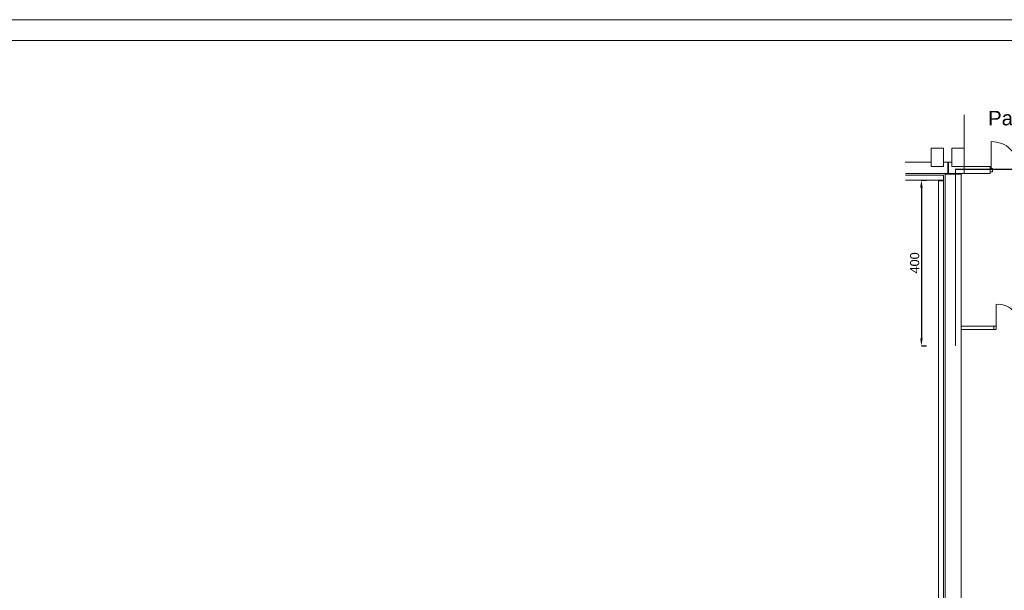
# Model space of a CAD drawing. Header units: millimetres. Extents: x 126553 to 403692, y -95821 to 38049.
# Tile 177 of 256: x 216120 to 218496, y 22044 to 23422. Entities that reach past the tile are written whole.
import ezdxf

# ---------------------------------------------------------------- set-up
doc = ezdxf.new("R2010")
doc.units = ezdxf.units.MM
doc.linetypes.add('ACAD_ISO02W100', pattern=[15, 12, -3])
for name, color, linetype, lineweight in [('ekspertyza', 7, 'Continuous', 30), ('opisy', 7, 'Continuous', 18), ('ramki', 250, 'Continuous', 13), ('WAW_P-POŻ', 10, 'Continuous', 9), ('WYMIAR', 7, 'Continuous', 18), ('ŚCIANY GRUBE', 7, 'Continuous', 20)]:
    doc.layers.add(name, color=color, linetype=linetype, lineweight=lineweight)
doc.styles.add('Arial', font='arial.ttf')
doc.dimstyles.new('100 moje', dxfattribs={"dimtxt": 22, "dimasz": 12, "dimexe": 12, "dimexo": 20, "dimgap": 3, "dimtad": 1, "dimdec": 1, "dimrnd": 0.5, "dimtxsty": 'Standard', "dimblk1": 'ARCHTICK', "dimblk2": 'ARCHTICK', "dimsah": 1, "dimcen": 0.1, "dimdle": 10, "dimclrd": 256, "dimclre": 256, "dimclrt": 256, "dimadec": 0, "dimazin": 0, "dimtfac": 1, "dimtdec": 1, "dimtofl": 0, "dimtmove": 1, "dimatfit": 3, "dimfxl": 12, "dimfxlon": 1, "dimtolj": 1, "dimtzin": 0, "dimarcsym": 0})

# ---------------------------------------------------------------- blocks, each defined once
blk = doc.blocks.new('*D2548')
at = {"layer": 'Defpoints', "color": 0, "linetype": 'Continuous', "lineweight": 60, "transparency": 16777216}
for p in [(218295, 23034.8), (218293.3, 22634.8), (218295.6, 22634.8)]:
    blk.add_point(p, dxfattribs=at)
at = {"layer": 'ekspertyza', "linetype": 'Continuous', "lineweight": -2, "transparency": 16777216}
for p, q in [((218295.6, 23034.8), (218307.6, 23034.8)), ((218295.6, 23016.8), (218295.6, 22652.8)), ((218295.6, 22634.8), (218307.6, 22634.8))]:
    blk.add_line(p, q, dxfattribs=at)
at = {"layer": 'ekspertyza', "linetype": 'Continuous', "lineweight": 60, "transparency": 16777216}
for points in [[(218292.6, 23016.8), (218298.6, 23016.8), (218295.6, 23034.8)], [(218292.6, 22652.8), (218298.6, 22652.8), (218295.6, 22634.8)]]:
    blk.add_solid(points, dxfattribs=at)
at = {"layer": 'ekspertyza', "linetype": 'Continuous', "lineweight": 20, "transparency": 16777216, "insert": (218279.4, 22834.8), "char_height": 22, "attachment_point": 5, "rotation": 90, "style": 'Arial'}
blk.add_mtext('\\A1;400', dxfattribs=at)

msp = doc.modelspace()

# ---------------------------------------------------------------- linework, layer by layer
at = {"layer": 'opisy', "color": 7}
for points in [[(218464.26386, 23062.72852), (218464.26386, 23127.72852)], [(218475.61789, 22681.78799), (218475.61789, 22734.76652)]]:
    msp.add_lwpolyline(points, dxfattribs=at)
for points in [[(218466.78272, 23054.92852), (218466.78272, 23062.72852), (218461.745, 23062.72852), (218461.745, 23054.92852)], [(218475.61789, 22673.98799), (218475.61789, 22681.78799), (218470.58017, 22681.78799), (218470.58017, 22673.98799)]]:
    msp.add_lwpolyline(points, close=True, dxfattribs=at)
for centre, radius, start, end in [((218465.57929, 23064.04395), 63.69815, 358.81669913, 91.18330087), ((218480.66854, 22685.04239), 49.97997, 356.26659532, 95.79984281)]:
    msp.add_arc(centre, radius, start, end, dxfattribs=at)
at = {"layer": 'ramki', "color": 0, "ltscale": 0.6}
for points in [[(212702.63626, 23422.30878), (225606.35159, 23422.30878), (225606.35159, 19222.30878), (212702.63626, 19222.30878)], [(212902.63626, 23372.30878), (225556.35159, 23372.30878), (225556.35159, 19272.30878), (212902.63626, 19272.30878)]]:
    msp.add_lwpolyline(points, close=True, dxfattribs=at)
at = {"layer": 'WAW_P-POŻ', "color": 1, "linetype": 'ACAD_ISO02W100', "ltscale": 2, "true_color": 0xff0000, "const_width": 3}
msp.add_lwpolyline([(218377.7977, 22633.83764), (218377.7977, 23060.83764), (218728.80491, 23060.83764), (218728.80491, 22637.78831)], dxfattribs=at)
at = {"layer": 'ŚCIANY GRUBE'}
for p, q in [((218399.11392, 23112.33764), (218399.11392, 23192.68057)), ((218319.11392, 23112.33764), (218319.11392, 23067.33764)), ((218319.11392, 23112.33764), (218349.11392, 23112.33764)), ((218349.11392, 23112.33764), (218349.11392, 23067.33764)), ((218369.11392, 23112.33764), (218369.11392, 23067.33764)), ((218369.11392, 23112.33764), (218399.11392, 23112.33764)), ((218399.11392, 23112.33764), (218399.11392, 23067.33764)), ((218319.11392, 23077.84065), (218256.31441, 23077.84065)), ((218319.11392, 23067.33764), (218349.11392, 23067.33764)), ((218359.11392, 23077.84065), (218349.11392, 23077.84065)), ((218359.11392, 23050.84065), (218359.11392, 23077.84065)), ((218361.11392, 23050.84065), (218361.11392, 23077.84065)), ((218369.11392, 23077.84065), (218361.11392, 23077.84065)), ((218369.11392, 23067.33764), (218461.72344, 23067.33764)), ((218399.11392, 23067.33764), (218399.11392, 23050.84065)), ((218461.72344, 23067.33764), (218461.72344, 23051.2443)), ((218359.11392, 23050.84065), (218257.01518, 23050.84065)), ((218349.11392, 23046.84065), (218257.01518, 23046.84065)), ((218349.11392, 23034.84065), (218349.11392, 23046.84065)), ((218353.11392, 23048.84065), (218391.11392, 23048.84065)), ((218353.11392, 21379.83764), (218353.11392, 23048.84065)), ((218461.72344, 23050.84065), (218361.11392, 23050.84065)), ((218391.11392, 21382.0756), (218391.11392, 23048.84065)), ((218349.11392, 23034.84065), (218257.01518, 23034.84065)), ((218337.11392, 23032.84065), (218349.11392, 23032.84065)), ((218470.58017, 22681.78799), (218391.11392, 22681.78799)), ((218470.58017, 22673.98799), (218391.11392, 22673.98799))]:
    msp.add_line(p, q, dxfattribs=at)
msp.add_lwpolyline([(218337.11392, 23032.84065), (218337.11392, 21356.67161), (218349.11392, 21356.67161), (218349.11392, 23032.84065)], dxfattribs=at)

# ---------------------------------------------------------------- texts
at = {"layer": 'WYMIAR', "color": 5, "insert": (218456.63753, 23201.97386), "char_height": 35, "width": 445.967337, "attachment_point": 1}
msp.add_mtext('{\\fArial|b0|i0|c238|p34;Pawilon B}', dxfattribs=at)

# ---------------------------------------------------------------- dimensions: what is measured, and where the dimension line sits
at = {"layer": 'ekspertyza', "color": 7, "linetype": 'Continuous', "lineweight": 20}
dim = msp.add_linear_dim(base=(218295.61419, 22634.84449), p1=(218295.0198, 23034.84065), p2=(218293.26734, 22634.84449), angle=90, dimstyle='100 moje', override={"dimasz": 18, "dimgap": 5, "dimtxsty": 'Arial'}, dxfattribs=at)
dim.commit()
dim.dimension.update_dxf_attribs({"geometry": '*D2548', "text_midpoint": (218279.38159, 22834.84257)})

doc.saveas('drawing.dxf')
